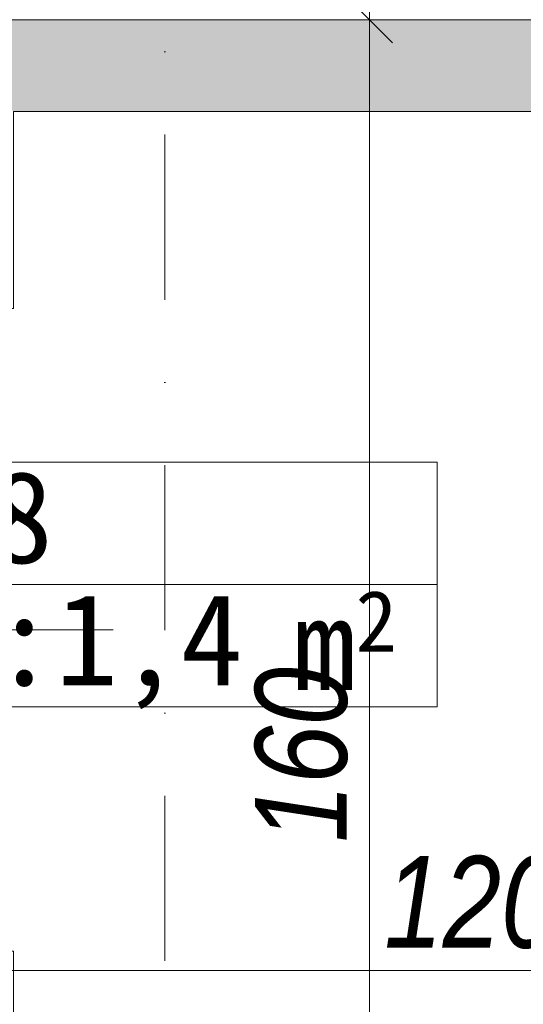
# Model space of a CAD drawing. Header units: millimetres. Extents: x -19278 to 18011, y -32369 to 41467.
# Tile 49 of 64: x -4450 to -3901, y 3573 to 4646. Entities that reach past the tile are written whole.
import ezdxf
from ezdxf.xclip import XClip

# ---------------------------------------------------------------- set-up
doc = ezdxf.new("R2010")
doc.units = ezdxf.units.MM
doc.header["$MEASUREMENT"] = 0
doc.header["$XCLIPFRAME"] = 0
doc.linetypes.add('Kropki i Kreski', pattern=[360, 180, -90, 0, -90])
doc.layers.add('2D - Rysunki i Obrazki', color=7, linetype='Continuous')
for name, color, linetype, lineweight in [('PT.A.01_1_Metryczki pomieszczeń ArchiCADa_Nr_pióra__200_Nr_pióra__190', 190, 'Continuous', 18), ('PT.A.01_1_Osie_Nr_pióra__101_Nr_pióra__252', 252, 'Continuous', 18), ('PT.A.01_1_Wnętrze - umeblowanie_Nr_pióra__101_Nr_pióra__252', 252, 'Continuous', 18)]:
    doc.layers.add(name, color=color, linetype=linetype, lineweight=lineweight)
for name, color, linetype, lineweight, true_color in [('PT.A.01_1_Wnętrze - umeblowanie_Nr_pióra__70_Nr_pióra__3', 7, 'Continuous', 18, 0x00bfbf), ('PT.A.01_1_Wymiarowanie_Nr_pióra__133_Nr_pióra__12', 7, 'Continuous', 18, 0xb0b000), ('PT.A.01_1_Ściany wewnętrzne_Nr_pióra__70_Nr_pióra__3', 7, 'Continuous', 18, 0x00bfbf)]:
    doc.layers.add(name, color=color, linetype=linetype, lineweight=lineweight, true_color=true_color)
doc.styles.add('GENERATED_STYLE_1', font='txt')
doc.styles.add('GENERATED_STYLE_6', font='txt')

# ---------------------------------------------------------------- blocks, each defined once
blk = doc.blocks.new('Rysunek_1_1', base_point=(2114.4, 3072.6))
at = {"layer": 'PT.A.01_1_Wnętrze - umeblowanie_Nr_pióra__101_Nr_pióra__252', "linetype": 'Continuous'}
blk.add_hatch(color=256, dxfattribs=at).paths.add_polyline_path([(-4456.4, 4545.5), (-3456.4, 4545.5), (-3356.4, 4645.5), (-4556.4, 4645.5)])
at = {"layer": 'PT.A.01_1_Metryczki pomieszczeń ArchiCADa_Nr_pióra__200_Nr_pióra__190', "linetype": 'Continuous'}
for p, q in [((-4605.9, 4163.8), (-3994.8, 4163.8)), ((-3994.8, 4163.8), (-3994.8, 4030.4)), ((-3994.8, 4030.4), (-4605.9, 4030.4)), ((-4605.9, 4030.4), (-3994.8, 4030.4)), ((-3994.8, 4030.4), (-3994.8, 3897.1)), ((-3994.8, 3897.1), (-4605.9, 3897.1))]:
    blk.add_line(p, q, dxfattribs=at)
at = {"layer": 'PT.A.01_1_Osie_Nr_pióra__101_Nr_pióra__252', "linetype": 'Kropki i Kreski'}
blk.add_line((-4291.4, 379.6), (-4291.4, 13044.6), dxfattribs=at)
at = {"layer": 'PT.A.01_1_Wnętrze - umeblowanie_Nr_pióra__70_Nr_pióra__3', "linetype": 'Continuous'}
blk.add_line((-4347.5, 3981), (-5282.6, 3981), dxfattribs=at)
at = {"layer": 'PT.A.01_1_Wymiarowanie_Nr_pióra__133_Nr_pióra__12', "linetype": 'Continuous'}
for p, q in [((-4068.3, 4683), (-4068.3, 4645.5)), ((-4043.3, 4620.5), (-4093.3, 4670.5)), ((-4115.2, 4645.5), (-4021.5, 4645.5)), ((-4068.3, 4645.5), (-4068.3, 3045.5)), ((-3356.4, 3610), (-4556.4, 3610))]:
    blk.add_line(p, q, dxfattribs=at)
at = {"layer": 'PT.A.01_1_Ściany wewnętrzne_Nr_pióra__70_Nr_pióra__3', "linetype": 'Continuous', "flags": 128}
for points in [[(-4506.4, 3631), (-4556.4, 3631), (-4556.4, 3045.5), (-3356.4, 3045.5), (-3356.4, 4645.5), (-4556.4, 4645.5), (-4556.4, 4545.5), (-4556.4, 4331), (-4506.4, 4331)], [(-4506.4, 4331), (-4456.4, 4331), (-4456.4, 4545.5), (-3456.4, 4545.5), (-3456.4, 3145.5), (-4456.4, 3145.5), (-4456.4, 3631), (-4506.4, 3631)]]:
    blk.add_lwpolyline(points, dxfattribs=at)
at = {"layer": 'PT.A.01_1_Metryczki pomieszczeń ArchiCADa_Nr_pióra__200_Nr_pióra__190', "linetype": 'Continuous', "attachment_point": 1, "style": 'GENERATED_STYLE_1'}
for s, insert, char_height in [('\\A1;{\\fMS Gothic|b0|i0|c238|p49;08}', (-4549.5, 4153.9), 100), ('\\A1;{\\fMS Gothic|b0|i0|c238|p49;2}', (-4083.7, 4023.9), 66.667), ('\\A1;{\\fMS Gothic|b0|i0|c238|p49;P:1,4}', (-4546.5, 4020.6), 100), ('\\A1;{\\fMS Gothic|b0|i0|c238|p49; m}', (-4219.8, 4015.5), 100)]:
    blk.add_mtext(s, dxfattribs=dict(at, insert=insert, char_height=char_height))
at = {"layer": 'PT.A.01_1_Wymiarowanie_Nr_pióra__133_Nr_pióra__12', "linetype": 'Continuous', "insert": (-4091.7, 3749.5), "char_height": 100, "attachment_point": 7, "rotation": 90, "style": 'GENERATED_STYLE_6'}
blk.add_mtext('\\A1;{\\fArial Narrow|b0|i1|c238|p34;160}', dxfattribs=at)
at = {"layer": 'PT.A.01_1_Wymiarowanie_Nr_pióra__133_Nr_pióra__12', "linetype": 'Continuous', "insert": (-4052.4, 3633.4), "char_height": 100, "attachment_point": 7, "style": 'GENERATED_STYLE_6'}
blk.add_mtext('\\A1;{\\fArial Narrow|b0|i1|c238|p34;120}', dxfattribs=at)

msp = doc.modelspace()

# ---------------------------------------------------------------- block references
at = {"layer": '2D - Rysunki i Obrazki', "color": 151, "linetype": 'Continuous', "lineweight": 13, "true_color": 0x80c2ff}
ref = msp.add_blockref('Rysunek_1_1', (2114.4, 3072.6), dxfattribs=at)
XClip(ref).set_block_clipping_path([(-11177.5234049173, -36557.2258517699), (29952.3944637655, -28108.1790241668), (15406.2423630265, 42702.4169420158), (-25723.6755056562, 34253.3701144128)])

doc.saveas('drawing.dxf')
